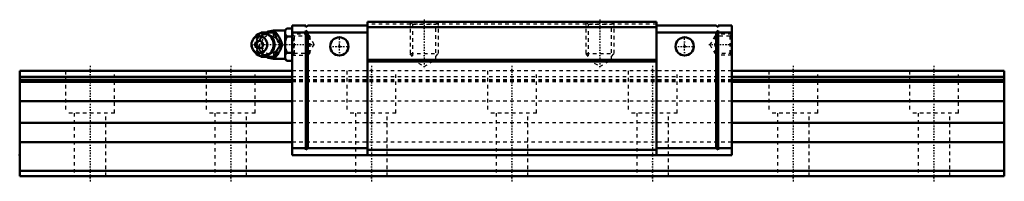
# Model space of a CAD drawing. Header units: millimetres. Extents: x -20 to 260, y -2 to 45.
import ezdxf

# ---------------------------------------------------------------- set-up
doc = ezdxf.new("R2010")
doc.units = ezdxf.units.MM
doc.linetypes.add('Center', pattern=[1.5, 0.45, -0.5, 0.05, -0.5])
doc.linetypes.add('Dashed', pattern=[2, 1, -1])
for name, color, linetype, lineweight in [('2d ConnectionPoints', 7, 'Continuous', 50), ('AM_0', 7, 'Continuous', 50), ('AM_4', 3, 'Continuous', 25), ('AM_5', 3, 'Continuous', 25), ('AM_7', 7, 'Center', 25), ('AM_9', 6, 'Dashed', 25)]:
    doc.layers.add(name, color=color, linetype=linetype, lineweight=lineweight)

# ---------------------------------------------------------------- blocks, each defined once
blk = doc.blocks.new('1_B_M6F_SRN_grease_nipple_joint_0_in_SRN35R1SS280LG200BM6F7750001_0')
at = {"layer": 'AM_0'}
for p, q in [((56, 42.12), (55.5, 41.62)), ((56, 42.12), (57.5, 42.12)), ((46.7, 39.46), (46.34, 38.94)), ((48.42, 40.69), (48.65, 41)), ((48.65, 41), (52.83, 41)), ((55.5, 41.5), (52.2, 41.5)), ((55.5, 41.62), (55.5, 33.38)), ((56, 39.81), (57.5, 39.81)), ((54.27, 37.5), (54.71, 37.5)), ((46.34, 36.06), (46.7, 35.54)), ((48.65, 34), (48.42, 34.31)), ((48.65, 34), (52.83, 34)), ((56, 35.19), (57.5, 35.19)), ((52.2, 33.5), (55.5, 33.5)), ((55.5, 33.38), (56, 32.88)), ((56, 32.88), (57.5, 32.88))]:
    blk.add_line(p, q, dxfattribs=at)
for points in [[(56, 42.12), (55.71, 41.8), (55.5, 41.46)], [(52.4, 41), (52.58, 40.45), (52.68, 40.17), (52.8, 39.88), (52.98, 39.48), (53.21, 39.05), (53.45, 38.65), (53.72, 38.25), (54, 37.87), (54.27, 37.5)], [(54.71, 37.5), (54.58, 37.86), (54.45, 38.23), (54.28, 38.63), (54.09, 39.03), (53.78, 39.59), (53.43, 40.16), (53.13, 40.59), (52.83, 41)], [(55.5, 40.47), (55.56, 40.36), (55.75, 40.08), (56, 39.81)], [(56, 39.81), (55.71, 39.17), (55.5, 38.49)], [(54.27, 37.5), (53.87, 36.95), (53.67, 36.67), (53.47, 36.38), (53.22, 35.98), (53, 35.55), (52.81, 35.15), (52.65, 34.75), (52.52, 34.37), (52.4, 34)], [(52.83, 34), (53.1, 34.36), (53.35, 34.73), (53.61, 35.13), (53.85, 35.53), (54.15, 36.09), (54.4, 36.66), (54.56, 37.09), (54.71, 37.5)], [(55.5, 36.51), (55.56, 36.3), (55.75, 35.74), (56, 35.19)], [(56, 35.19), (55.71, 34.87), (55.5, 34.53)], [(55.5, 33.54), (55.56, 33.44), (55.75, 33.15), (56, 32.88)]]:
    blk.add_lwpolyline(points, dxfattribs=at)
for centre, radius, start, end in [((49.16, 37.5), 3.3, 270, 90), ((52.2, 37.5), 4, 90, 118.8654), ((52.2, 37.5), 4, 241.504, 270)]:
    blk.add_arc(centre, radius, start, end, dxfattribs=at)
for major_axis in [(0, 2.42), (0, -1.12)]:
    blk.add_ellipse((48.15, 37.5), major_axis=major_axis, ratio=0.927184, dxfattribs=at)
blk.add_ellipse((49.16, 37.5), major_axis=(0, 3.3), ratio=0.927184, start_param=2.207257, end_param=7.217521, dxfattribs=at)
at = {"layer": 'AM_4'}
for p, q in [((52.2, 41.5), (52.2, 41.02)), ((52.2, 33.98), (52.2, 33.5))]:
    blk.add_line(p, q, dxfattribs=at)
blk.add_ellipse((49.97, 37.5), major_axis=(0, 2.97), ratio=0.927184, start_param=3.499913, end_param=5.924864, dxfattribs=at)
at = {"layer": 'AM_5', "linetype": 'Dashed'}
blk.add_line((58.04, 34.5), (58.04, 40.5), dxfattribs=at)
at = {"layer": 'AM_7'}
for p, q in [((49.16, 34.04), (49.16, 40.97)), ((52.2, 33.3), (52.2, 41.7)), ((45.69, 37.5), (64.03, 37.5))]:
    blk.add_line(p, q, dxfattribs=at)
at = {"layer": 'AM_9'}
for p, q in [((52.2, 41.02), (52.2, 33.98)), ((61.89, 40.5), (57.5, 40.5)), ((62.5, 39.89), (61.89, 40.5)), ((61.89, 40.5), (61.89, 34.5)), ((62.5, 39.89), (62.5, 35.11)), ((46.78, 37.5), (47.21, 37.5)), ((52.45, 37.53), (52.45, 37.47)), ((57.5, 34.5), (61.89, 34.5)), ((61.89, 34.5), (62.5, 35.11))]:
    blk.add_line(p, q, dxfattribs=at)
for points in [[(49.08, 41), (48.96, 40.64), (48.82, 40.27), (48.66, 39.87), (48.46, 39.47), (48.16, 38.91), (47.81, 38.34), (47.51, 37.91), (47.21, 37.5)], [(51.67, 35.45), (51.5, 35.28), (51.28, 35.1), (51.05, 34.95), (50.8, 34.82), (50.54, 34.72), (50.28, 34.66), (50.01, 34.62), (49.73, 34.62), (49.46, 34.65), (49.19, 34.7), (48.93, 34.79), (48.68, 34.91), (48.44, 35.06), (48.21, 35.24), (48.01, 35.43), (47.82, 35.66), (47.66, 35.9), (47.52, 36.16), (47.4, 36.43), (47.31, 36.71), (47.25, 37.01), (47.22, 37.3), (47.22, 37.6), (47.24, 37.9), (47.29, 38.2), (47.37, 38.48), (47.48, 38.76), (47.61, 39.02), (47.76, 39.27), (47.94, 39.49), (48.14, 39.7), (48.35, 39.88), (48.58, 40.03), (48.83, 40.16), (49.09, 40.26), (49.35, 40.34), (49.62, 40.38), (49.89, 40.38), (50.17, 40.36), (50.44, 40.31), (50.7, 40.22), (50.96, 40.1), (51.17, 39.98)], [(47.41, 39.13), (47.59, 39.45), (47.84, 39.85), (48.1, 40.25), (48.38, 40.63), (48.42, 40.69)], [(51.17, 39.98), (51.2, 39.96), (51.42, 39.79), (51.6, 39.62)], [(53.34, 38.85), (53.02, 39.17), (52.62, 39.48), (52.2, 39.75)], [(46.78, 37.5), (46.96, 38.05), (47.06, 38.33)], [(47.08, 36.61), (47.03, 36.75), (46.9, 37.13), (46.78, 37.5)], [(47.21, 37.5), (47.47, 37.14), (47.73, 36.77), (47.99, 36.37), (48.23, 35.97), (48.53, 35.41), (48.78, 34.84), (48.94, 34.41), (49.08, 34)], [(53.76, 36.78), (53.88, 37.12), (53.92, 37.47), (53.89, 37.82), (53.78, 38.17), (53.77, 38.21)], [(48.42, 34.31), (48.24, 34.55), (47.85, 35.12), (47.6, 35.53), (47.44, 35.83)], [(52.2, 35.25), (52.66, 35.54), (53.04, 35.85), (53.35, 36.16)]]:
    blk.add_lwpolyline(points, dxfattribs=at)
blk.add_arc((52.2, 37.5), 4, 118.8654, 241.504, dxfattribs=at)
for centre, major_axis, start_param, end_param in [((49.16, 37.5), (0, 3.3), 0.934336, 2.207257), ((49.97, 37.5), (0, 2.97), 5.924864, 7.175665), ((51.05, 37.5), (0, -2.57), 2.639469, 6.785309), ((49.97, 37.5), (0, 2.97), 2.276566, 3.499913)]:
    blk.add_ellipse(centre, major_axis=major_axis, ratio=0.927184, start_param=start_param, end_param=end_param, dxfattribs=at)
for centre, major_axis in [((49.7, 37.5), (0, -2.97)), ((51.18, 37.5), (0, -3.44))]:
    blk.add_ellipse(centre, major_axis=major_axis, ratio=0.927184, dxfattribs=at)
blk = doc.blocks.new('2_SRN35RSSB_M6F1_Slide25_55_0_in_SRN35R1SS280LG200BM6F7750001_0')
at = {"layer": 'AM_0'}
for p, q in [((61.4, 43), (57.5, 43)), ((57.5, 43), (57.5, 6)), ((61.4, 42.5), (61.9, 43)), ((61.4, 43), (61.4, 42.5)), ((78.9, 43), (61.9, 43)), ((78.9, 44), (78.9, 6)), ((161.1, 44), (78.9, 44)), ((161.1, 42.5), (78.9, 42.5)), ((161.1, 44), (161.1, 6)), ((161.1, 43), (178.1, 43)), ((178.6, 42.5), (178.1, 43)), ((178.6, 43), (182.5, 43)), ((178.6, 43), (178.6, 42.5)), ((182.5, 43), (182.5, 6)), ((61.4, 41), (57.5, 41)), ((61.9, 41), (61.4, 41.5)), ((61.4, 41.5), (61.4, 7.5)), ((61.9, 41), (61.9, 8)), ((78.9, 41), (61.9, 41)), ((161.1, 41), (178.1, 41)), ((178.1, 41), (178.6, 41.5)), ((178.1, 41), (178.1, 8)), ((178.6, 41.5), (178.6, 7.5)), ((178.6, 41), (182.5, 41)), ((161.1, 33.2), (78.9, 33.2)), ((161.1, 32.7), (78.9, 32.7)), ((61.4, 8), (57.5, 8)), ((182.5, 6), (57.5, 6)), ((61.4, 7.5), (61.9, 8)), ((78.9, 8), (61.9, 8)), ((161.1, 7.5), (78.9, 7.5)), ((161.1, 8), (178.1, 8)), ((178.6, 7.5), (178.1, 8)), ((178.6, 8), (182.5, 8))]:
    blk.add_line(p, q, dxfattribs=at)
for centre in [(70.9, 37), (169.1, 37)]:
    blk.add_circle(centre, 2.6, dxfattribs=at)
at = {"layer": 'AM_5', "linetype": 'Dashed'}
for p, q in [((91, 44), (91, 35)), ((99, 44), (99, 35)), ((141, 44), (141, 35)), ((149, 44), (149, 35)), ((61.5, 40.5), (61.5, 34.5)), ((178.1, 39.96), (178.5, 40.5)), ((182.5, 40.5), (178.5, 40.5)), ((178.5, 40.5), (178.5, 34.5)), ((91.68, 34.1), (91, 35)), ((91, 35), (99, 35)), ((98.32, 34.1), (99, 35)), ((141.68, 34.1), (141, 35)), ((141, 35), (149, 35)), ((148.32, 34.1), (149, 35)), ((178.1, 35.04), (178.5, 34.5)), ((182.5, 34.5), (178.5, 34.5))]:
    blk.add_line(p, q, dxfattribs=at)
at = {"layer": 'AM_7'}
for p, q in [((95, 44.64), (95, 30.65)), ((145, 44.64), (145, 30.65)), ((70.9, 34.27), (70.9, 39.73)), ((169.1, 34.27), (169.1, 39.73)), ((68.17, 37), (73.63, 37)), ((166.37, 37), (171.83, 37)), ((175.97, 37.5), (182.81, 37.5))]:
    blk.add_line(p, q, dxfattribs=at)
at = {"layer": 'AM_9'}
for p, q in [((161.1, 43.3), (78.9, 43.3)), ((91, 44), (91.68, 43.32)), ((91.68, 43.32), (91.68, 33.2)), ((91.68, 43.32), (98.32, 43.32)), ((98.32, 43.32), (99, 44)), ((98.32, 33.2), (98.32, 43.32)), ((141, 44), (141.68, 43.32)), ((141.68, 43.32), (141.68, 33.2)), ((141.68, 43.32), (148.32, 43.32)), ((148.32, 43.32), (149, 44)), ((148.32, 33.2), (148.32, 43.32)), ((58.04, 39.96), (57.5, 40.5)), ((62.3, 39.96), (58.04, 39.96)), ((58.04, 39.96), (58.04, 35.04)), ((63.72, 37.5), (62.3, 39.96)), ((62.3, 39.96), (62.3, 35.04)), ((177.7, 39.96), (176.28, 37.5)), ((181.96, 39.96), (177.7, 39.96)), ((177.7, 39.96), (177.7, 35.04)), ((182.5, 40.5), (181.96, 39.96)), ((181.96, 39.96), (181.96, 35.04)), ((62.3, 35.04), (63.72, 37.5)), ((176.28, 37.5), (177.7, 35.04)), ((57.5, 34.5), (58.04, 35.04)), ((58.04, 35.04), (62.3, 35.04)), ((177.7, 35.04), (181.96, 35.04)), ((181.96, 35.04), (182.5, 34.5)), ((91.68, 33.2), (95, 31.28)), ((95, 31.28), (98.32, 33.2)), ((141.68, 33.2), (145, 31.28)), ((145, 31.28), (148.32, 33.2)), ((182.5, 30), (57.5, 30)), ((182.5, 28.34), (57.5, 28.34)), ((182.5, 27.5), (57.5, 27.5)), ((182.5, 27.25), (57.5, 27.25)), ((182.5, 26.9), (57.5, 26.9)), ((182.5, 21.4), (57.5, 21.4)), ((182.5, 15.2), (57.5, 15.2)), ((182.5, 9.7), (57.5, 9.7))]:
    blk.add_line(p, q, dxfattribs=at)
blk = doc.blocks.new('3_SRG35R28020_Track_0_in_SRN35R1SS280LG200BM6F7750001_0')
at = {"layer": 'AM_0'}
for p, q in [((57.5, 30), (-20, 30)), ((-20, 30), (-20, 0)), ((57.5, 28.34), (-20, 28.34)), ((260, 30), (182.5, 30)), ((260, 28.34), (182.5, 28.34)), ((260, 30), (260, 0)), ((57.5, 27.5), (-20, 27.5)), ((57.5, 27.25), (-20, 27.25)), ((57.5, 26.9), (-20, 26.9)), ((260, 27.5), (182.5, 27.5)), ((260, 27.25), (182.5, 27.25)), ((260, 26.9), (182.5, 26.9)), ((57.5, 21.4), (-20, 21.4)), ((260, 21.4), (182.5, 21.4)), ((57.5, 15.2), (-20, 15.2)), ((260, 15.2), (182.5, 15.2)), ((57.5, 9.7), (-20, 9.7)), ((260, 9.7), (182.5, 9.7)), ((260, 1.5), (-20, 1.5)), ((260, 0), (-20, 0))]:
    blk.add_line(p, q, dxfattribs=at)
at = {"layer": 'AM_7'}
for p, q in [((0, 31.5), (0, -1.5)), ((40, 31.5), (40, -1.5)), ((80, 31.5), (80, -1.5)), ((120, 31.5), (120, -1.5)), ((160, 31.5), (160, -1.5)), ((200, 31.5), (200, -1.5)), ((240, 31.5), (240, -1.5))]:
    blk.add_line(p, q, dxfattribs=at)
at = {"layer": 'AM_9'}
for p, q in [((-7, 30), (-7, 18)), ((7, 18), (7, 30)), ((33, 30), (33, 18)), ((47, 18), (47, 30)), ((182.5, 30), (57.5, 30)), ((182.5, 28.34), (57.5, 28.34)), ((73, 30), (73, 18)), ((87, 18), (87, 30)), ((113, 30), (113, 18)), ((127, 18), (127, 30)), ((153, 30), (153, 18)), ((167, 18), (167, 30)), ((193, 30), (193, 18)), ((207, 18), (207, 30)), ((233, 30), (233, 18)), ((247, 18), (247, 30)), ((182.5, 27.5), (57.5, 27.5)), ((182.5, 27.25), (57.5, 27.25)), ((182.5, 26.9), (57.5, 26.9)), ((182.5, 21.4), (57.5, 21.4)), ((7, 18), (-7, 18)), ((-4.5, 18), (-4.5, 0)), ((4.5, 0), (4.5, 18)), ((47, 18), (33, 18)), ((35.5, 18), (35.5, 0)), ((44.5, 0), (44.5, 18)), ((87, 18), (73, 18)), ((75.5, 18), (75.5, 0)), ((84.5, 0), (84.5, 18)), ((127, 18), (113, 18)), ((115.5, 18), (115.5, 0)), ((124.5, 0), (124.5, 18)), ((167, 18), (153, 18)), ((155.5, 18), (155.5, 0)), ((164.5, 0), (164.5, 18)), ((207, 18), (193, 18)), ((195.5, 18), (195.5, 0)), ((204.5, 0), (204.5, 18)), ((247, 18), (233, 18)), ((235.5, 18), (235.5, 0)), ((244.5, 0), (244.5, 18)), ((182.5, 15.2), (57.5, 15.2)), ((182.5, 9.7), (57.5, 9.7))]:
    blk.add_line(p, q, dxfattribs=at)

msp = doc.modelspace()

# ---------------------------------------------------------------- linework, layer by layer
at = {"layer": '2d ConnectionPoints'}
for p in [(57.5, 37.5), (70.9, 37), (70.9, 37), (169.1, 37), (169.1, 37), (182.5, 37.5), (-20, 6), (120, 6), (0, 0), (0, 0)]:
    msp.add_point(p, dxfattribs=at)

# ---------------------------------------------------------------- block references
for name in ['1_B_M6F_SRN_grease_nipple_joint_0_in_SRN35R1SS280LG200BM6F7750001_0', '2_SRN35RSSB_M6F1_Slide25_55_0_in_SRN35R1SS280LG200BM6F7750001_0', '3_SRG35R28020_Track_0_in_SRN35R1SS280LG200BM6F7750001_0']:
    msp.add_blockref(name, (0, 0))

doc.saveas('drawing.dxf')
